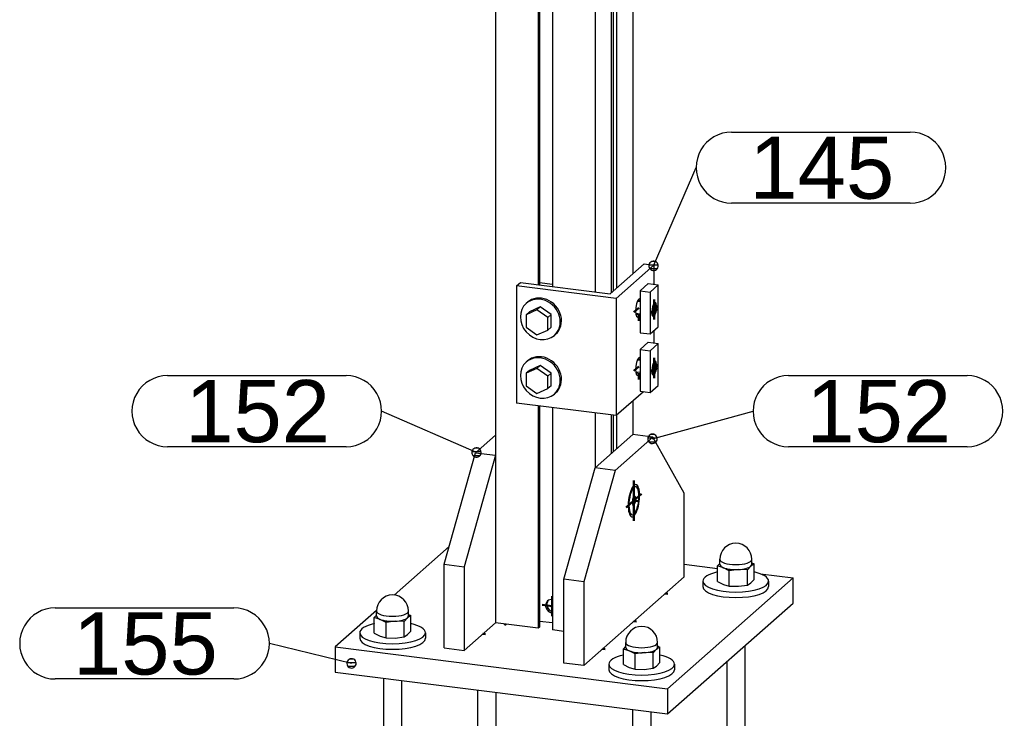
# Model space of a CAD drawing. Header units: millimetres. Extents: x -11 to 409, y -459 to -162.
# Tile 21 of 23: x 282 to 338, y -320 to -280. Entities that reach past the tile are written whole.
import ezdxf
from ezdxf.enums import TextEntityAlignment as Align

# ---------------------------------------------------------------- set-up
doc = ezdxf.new("R2010")
doc.units = ezdxf.units.MM
doc.linetypes.add('STRICHPUNKT2', pattern=[18.5, 10, -4, 0.5, -4])
doc.layers.get('0').update_dxf_attribs({"linetype": 'CONTINUOUS'})
for name, color, linetype in [('DIM49', 4, 'CONTINUOUS'), ('LE_RED', 1, 'CONTINUOUS'), ('TXT_ALL', 7, 'CONTINUOUS')]:
    doc.layers.add(name, color=color, linetype=linetype)
doc.layers.add('LE_ALL', color=7, linetype='CONTINUOUS', lineweight=50)
doc.styles.add('ARIAL', font='arial.ttf')

# ---------------------------------------------------------------- blocks, each defined once
blk = doc.blocks.new('Profiel 60x60_00033', base_point=(312.229, -312.937))
for p, q in [((309.298, -179.065), (309.298, -314.17)), ((317.032, -248.421), (317.032, -294.524)), ((311.707, -248.687), (311.707, -295.143)), ((311.777, -248.696), (311.777, -295.152)), ((312.502, -248.788), (312.502, -295.243)), ((314.911, -249.091), (314.911, -295.546)), ((315.821, -249.206), (315.821, -295.592)), ((315.934, -249.22), (315.934, -295.492)), ((316.121, -249.224), (316.121, -295.327)), ((317.032, -301.689), (317.032, -303.578)), ((311.707, -301.956), (311.707, -314.473)), ((311.777, -301.965), (311.777, -314.411)), ((312.502, -302.056), (312.502, -314.573)), ((314.911, -302.36), (314.911, -305.449)), ((315.821, -302.475), (315.821, -304.646)), ((315.934, -302.489), (315.934, -304.546)), ((316.121, -302.492), (316.121, -304.381)), ((311.707, -314.473), (309.298, -314.17)), ((311.777, -314.411), (311.707, -314.473)), ((312.502, -314.181), (311.777, -314.09)), ((313.143, -314.654), (312.502, -314.573))]:
    blk.add_line(p, q)
for centre, start_param, end_param in [((312.493, -313.237), 3.141593, 5.520887), ((312.564, -313.175), 3.275624, 5.331132), ((312.493, -313.237), 2.333095, 3.141593)]:
    blk.add_ellipse(centre, major_axis=(0.265, -0.3), ratio=0.881917, start_param=start_param, end_param=end_param)
blk = doc.blocks.new('_00035', base_point=(312.502, -313.23))
at = {"layer": 'LE_ALL', "color": 1, "linetype": 'STRICHPUNKT2'}
for p, q in [((312.493, -313.237), (312.493, -312.672)), ((312.493, -313.237), (311.932, -313.167)), ((312.502, -313.23), (312.422, -313.3)), ((312.493, -313.237), (312.493, -313.803))]:
    blk.add_line(p, q, dxfattribs=at)
blk = doc.blocks.new('_00034')
blk.add_blockref('_00035', (312.502, -313.23))
blk = doc.blocks.new('Profiel 60x60_00032')
for name, p in [('Profiel 60x60_00033', (312.229, -312.937)), ('_00034', (0, 0))]:
    blk.add_blockref(name, p)
blk = doc.blocks.new('SHAPE_00999', base_point=(301.186, -316.455))
at = {"layer": 'DIM49', "color": 3}
for p, q in [((284.497, -313.334), (294.56, -313.334)), ((301.186, -316.455), (296.56, -315.334)), ((301.445, -316.418), (300.927, -316.418)), ((300.982, -316.618), (301.39, -316.618)), ((301.298, -316.218), (301.076, -316.218)), ((294.56, -317.334), (284.497, -317.334))]:
    blk.add_line(p, q, dxfattribs=at)
blk.add_lwpolyline([(301.449, -316.449), (301.439, -316.381), (301.411, -316.318), (301.368, -316.265), (301.312, -316.224), (301.248, -316.199), (301.18, -316.192), (301.112, -316.203), (301.049, -316.23), (300.995, -316.274), (300.955, -316.329), (300.93, -316.393), (300.923, -316.461), (300.933, -316.529), (300.961, -316.592), (301.004, -316.646), (301.06, -316.686), (301.124, -316.711), (301.192, -316.718), (301.26, -316.708), (301.323, -316.68), (301.377, -316.637), (301.417, -316.581), (301.442, -316.517)], close=True, dxfattribs=at)
for centre, start_param, end_param in [((284.497, -315.334), 1.570796, 4.712389), ((294.56, -315.334), 4.712389, 7.853982)]:
    blk.add_ellipse(centre, major_axis=(2, 0), ratio=1, start_param=start_param, end_param=end_param, dxfattribs=at)
at = {"layer": 'TXT_ALL', "style": 'ARIAL'}
blk.add_text('155', height=3.5, dxfattribs=at).set_placement((285.497, -315.334), align=Align.MIDDLE_LEFT)
blk = doc.blocks.new('Brede Strip 15x200_00038', base_point=(300.275, -316.941))
for p, q in [((306.691, -309.869), (303.583, -312.61)), ((319.922, -310.876), (321.807, -311.113)), ((326.055, -311.648), (318.984, -317.884)), ((324.231, -311.418), (326.055, -311.648)), ((326.055, -313.062), (326.055, -311.648)), ((318.984, -319.298), (326.055, -313.062)), ((302.598, -313.479), (300.275, -315.527)), ((300.275, -315.527), (318.984, -317.884)), ((300.275, -315.527), (300.275, -316.941)), ((300.275, -316.941), (318.984, -319.298)), ((318.984, -317.884), (318.984, -319.298))]:
    blk.add_line(p, q)
blk.add_blockref('SHAPE_00999', (301.186, -316.455))
blk = doc.blocks.new('_00040', base_point=(308.591, -314.793))
at = {"layer": 'LE_ALL', "color": 1, "linetype": 'STRICHPUNKT2'}
for p, q in [((318.861, -312.524), (319.002, -312.541)), ((309.883, -314.243), (309.803, -314.313)), ((317.094, -314.083), (317.234, -314.1)), ((308.591, -314.793), (308.731, -314.811)), ((315.326, -315.642), (315.466, -315.659))]:
    blk.add_line(p, q, dxfattribs=at)
blk = doc.blocks.new('_00039')
blk.add_blockref('_00040', (308.591, -314.793))
blk = doc.blocks.new('Brede Strip 15x200_00037')
for name, p in [('Brede Strip 15x200_00038', (300.275, -316.941)), ('_00039', (0, 0))]:
    blk.add_blockref(name, p)
blk = doc.blocks.new('Draadstang-M12x140_00044', base_point=(308.291, -317.951))
blk.add_line((309.311, -318.08), (309.311, -322.028))
blk.add_lwpolyline([(308.291, -317.951), (308.291, -322.028)])
blk.add_ellipse((308.801, -322.028), major_axis=(0.51, 0), ratio=0.333333, start_param=3.141593, end_param=6.283185)
blk = doc.blocks.new('Draadstang-M12x140_00043')
blk.add_blockref('Draadstang-M12x140_00044', (308.291, -317.951))
blk = doc.blocks.new('Montage_00042')
blk.add_blockref('Draadstang-M12x140_00043', (0, 0))
blk = doc.blocks.new('Carrosseriering M12 (ISO 7093 _ DIN 9021)_00047', base_point=(315.679, -316.81))
for p, q in [((315.679, -316.499), (315.679, -316.81)), ((319.379, -316.499), (319.379, -316.81))]:
    blk.add_line(p, q)
for centre, start_param, end_param in [((317.529, -316.499), 2.158402, 3.141593), ((317.529, -316.499), 0, 0.98319), ((317.529, -316.499), 3.141593, 6.283185), ((317.529, -316.81), 3.141593, 6.283185)]:
    blk.add_ellipse(centre, major_axis=(1.85, 0), ratio=0.333333, start_param=start_param, end_param=end_param)
blk = doc.blocks.new('Carrosseriering M12 (ISO 7093 _ DIN 9021)_00046')
blk.add_blockref('Carrosseriering M12 (ISO 7093 _ DIN 9021)_00047', (315.679, -316.81))
blk = doc.blocks.new('Hoge dopmoer (DIN 1587)-M12_00049', base_point=(317.674, -315.852))
for p, q in [((316.503, -315.647), (316.629, -315.505)), ((318.555, -315.535), (318.371, -315.662)), ((318.429, -315.556), (318.429, -315.273)), ((318.429, -315.463), (318.555, -315.535)), ((318.555, -316.408), (318.555, -315.535)), ((316.832, -315.746), (316.503, -315.647)), ((316.503, -316.52), (316.503, -315.647)), ((317.161, -315.915), (316.832, -315.746)), ((317.674, -315.852), (317.161, -315.915)), ((317.161, -316.788), (317.161, -315.915)), ((318.371, -315.662), (318.187, -315.859)), ((318.187, -316.732), (318.371, -316.605)), ((318.371, -316.605), (318.555, -316.408))]:
    blk.add_line(p, q)
for points in [[(316.629, -315.556), (316.629, -315.273)], [(317.161, -316.788), (317.674, -316.795), (318.187, -316.732), (318.187, -315.859), (317.674, -315.852)], [(316.503, -316.52), (316.832, -316.689), (317.161, -316.788)]]:
    blk.add_lwpolyline(points)
for start, end in [(90, -180), (0, 90)]:
    blk.add_arc((317.529, -315.273), 0.9, start, end)
for centre, start_param, end_param in [((317.529, -315.273), 3.141593, 6.283185), ((317.529, -315.556), 3.141593, 3.827423), ((317.529, -315.556), 5.921818, 6.283185), ((317.529, -315.556), 3.827423, 4.874621), ((317.529, -315.556), 4.874621, 5.921818)]:
    blk.add_ellipse(centre, major_axis=(0.9, 0), ratio=0.333333, start_param=start_param, end_param=end_param)
blk = doc.blocks.new('Hoge dopmoer (DIN 1587)-M12_00048')
blk.add_blockref('Hoge dopmoer (DIN 1587)-M12_00049', (317.674, -315.852))
blk = doc.blocks.new('Draadstang-M12x140_00051', base_point=(317.019, -319.051))
blk.add_line((318.039, -319.179), (318.039, -328.473))
blk.add_lwpolyline([(317.019, -319.051), (317.019, -328.473)])
blk.add_ellipse((317.529, -328.473), major_axis=(0.51, 0), ratio=0.333333, start_param=3.141593, end_param=6.283185)
blk = doc.blocks.new('Draadstang-M12x140_00050')
blk.add_blockref('Draadstang-M12x140_00051', (317.019, -319.051))
blk = doc.blocks.new('Montage_00045')
for name in ['Hoge dopmoer (DIN 1587)-M12_00048', 'Carrosseriering M12 (ISO 7093 _ DIN 9021)_00046', 'Draadstang-M12x140_00050']:
    blk.add_blockref(name, (0, 0))
blk = doc.blocks.new('Carrosseriering M12 (ISO 7093 _ DIN 9021)_00054', base_point=(320.982, -312.133))
for p, q in [((320.982, -311.822), (320.982, -312.133)), ((324.682, -311.822), (324.682, -312.133))]:
    blk.add_line(p, q)
for centre, start_param, end_param in [((322.832, -311.822), 2.158402, 3.141593), ((322.832, -311.822), 0, 0.98319), ((322.832, -311.822), 3.141593, 6.283185), ((322.832, -312.133), 3.141593, 6.283185)]:
    blk.add_ellipse(centre, major_axis=(1.85, 0), ratio=0.333333, start_param=start_param, end_param=end_param)
blk = doc.blocks.new('Carrosseriering M12 (ISO 7093 _ DIN 9021)_00053')
blk.add_blockref('Carrosseriering M12 (ISO 7093 _ DIN 9021)_00054', (320.982, -312.133))
blk = doc.blocks.new('Hoge dopmoer (DIN 1587)-M12_00056', base_point=(322.978, -311.175))
for p, q in [((321.807, -310.97), (321.932, -310.828)), ((322.136, -311.069), (321.807, -310.97)), ((321.807, -311.843), (321.807, -310.97)), ((322.465, -311.238), (322.136, -311.069)), ((323.674, -310.985), (323.49, -311.182)), ((323.858, -310.858), (323.674, -310.985)), ((323.732, -310.879), (323.732, -310.596)), ((323.732, -310.786), (323.858, -310.858)), ((323.858, -311.731), (323.858, -310.858)), ((322.978, -311.175), (322.465, -311.238)), ((322.465, -312.111), (322.465, -311.238)), ((323.49, -312.055), (323.674, -311.928)), ((323.674, -311.928), (323.858, -311.731))]:
    blk.add_line(p, q)
for points in [[(321.932, -310.879), (321.932, -310.596)], [(322.465, -312.111), (322.978, -312.118), (323.49, -312.055), (323.49, -311.182), (322.978, -311.175)], [(321.807, -311.843), (322.136, -312.012), (322.465, -312.111)]]:
    blk.add_lwpolyline(points)
for start, end in [(90, -180), (0, 90)]:
    blk.add_arc((322.832, -310.596), 0.9, start, end)
for centre, start_param, end_param in [((322.832, -310.596), 3.141593, 6.283185), ((322.832, -310.879), 3.141593, 3.827423), ((322.832, -310.879), 3.827423, 4.874621), ((322.832, -310.879), 4.874621, 5.921818), ((322.832, -310.879), 5.921818, 6.283185)]:
    blk.add_ellipse(centre, major_axis=(0.9, 0), ratio=0.333333, start_param=start_param, end_param=end_param)
blk = doc.blocks.new('Hoge dopmoer (DIN 1587)-M12_00055')
blk.add_blockref('Hoge dopmoer (DIN 1587)-M12_00056', (322.978, -311.175))
blk = doc.blocks.new('Draadstang-M12x140_00058', base_point=(322.322, -316.354))
blk.add_line((323.342, -315.455), (323.342, -323.796))
blk.add_lwpolyline([(322.322, -316.354), (322.322, -323.796)])
blk.add_ellipse((322.832, -323.796), major_axis=(0.51, 0), ratio=0.333333, start_param=3.141593, end_param=6.283185)
blk = doc.blocks.new('Draadstang-M12x140_00057')
blk.add_blockref('Draadstang-M12x140_00058', (322.322, -316.354))
blk = doc.blocks.new('Montage_00052')
for name in ['Hoge dopmoer (DIN 1587)-M12_00055', 'Carrosseriering M12 (ISO 7093 _ DIN 9021)_00053', 'Draadstang-M12x140_00057']:
    blk.add_blockref(name, (0, 0))
blk = doc.blocks.new('Carrosseriering M12 (ISO 7093 _ DIN 9021)_00061', base_point=(301.648, -315.042))
for p, q in [((301.648, -314.731), (301.648, -315.042)), ((305.348, -314.731), (305.348, -315.042))]:
    blk.add_line(p, q)
for centre, start_param, end_param in [((303.498, -314.731), 2.158402, 3.141593), ((303.498, -314.731), 0, 0.98319), ((303.498, -314.731), 3.141593, 6.283185), ((303.498, -315.042), 3.141593, 6.283185)]:
    blk.add_ellipse(centre, major_axis=(1.85, 0), ratio=0.333333, start_param=start_param, end_param=end_param)
blk = doc.blocks.new('Carrosseriering M12 (ISO 7093 _ DIN 9021)_00060')
blk.add_blockref('Carrosseriering M12 (ISO 7093 _ DIN 9021)_00061', (301.648, -315.042))
blk = doc.blocks.new('Hoge dopmoer (DIN 1587)-M12_00063', base_point=(303.643, -314.085))
for p, q in [((302.472, -313.88), (302.598, -313.737)), ((302.801, -313.978), (302.472, -313.88)), ((302.472, -314.752), (302.472, -313.88)), ((304.34, -313.895), (304.156, -314.092)), ((304.523, -313.768), (304.34, -313.895)), ((304.398, -313.788), (304.398, -313.506)), ((304.398, -313.695), (304.523, -313.768)), ((304.523, -314.64), (304.523, -313.768)), ((303.13, -314.148), (302.801, -313.978)), ((303.643, -314.085), (303.13, -314.148)), ((303.13, -315.02), (303.13, -314.148)), ((304.156, -314.964), (304.34, -314.837)), ((304.34, -314.837), (304.523, -314.64))]:
    blk.add_line(p, q)
for points in [[(302.598, -313.788), (302.598, -313.506)], [(303.13, -315.02), (303.643, -315.027), (304.156, -314.964), (304.156, -314.092), (303.643, -314.085)], [(302.472, -314.752), (302.801, -314.921), (303.13, -315.02)]]:
    blk.add_lwpolyline(points)
for start, end in [(90, -180), (0, 90)]:
    blk.add_arc((303.498, -313.506), 0.9, start, end)
for centre, start_param, end_param in [((303.498, -313.506), 3.141593, 6.283185), ((303.498, -313.788), 3.141593, 3.827423), ((303.498, -313.788), 4.874621, 5.921818), ((303.498, -313.788), 5.921818, 6.283185), ((303.498, -313.788), 3.827423, 4.874621)]:
    blk.add_ellipse(centre, major_axis=(0.9, 0), ratio=0.333333, start_param=start_param, end_param=end_param)
blk = doc.blocks.new('Hoge dopmoer (DIN 1587)-M12_00062')
blk.add_blockref('Hoge dopmoer (DIN 1587)-M12_00063', (303.643, -314.085))
blk = doc.blocks.new('Draadstang-M12x140_00065', base_point=(302.988, -317.283))
blk.add_line((304.008, -317.412), (304.008, -326.705))
blk.add_lwpolyline([(302.988, -317.283), (302.988, -326.705)])
blk.add_ellipse((303.498, -326.705), major_axis=(0.51, 0), ratio=0.333333, start_param=3.141593, end_param=6.283185)
blk = doc.blocks.new('Draadstang-M12x140_00064')
blk.add_blockref('Draadstang-M12x140_00065', (302.988, -317.283))
blk = doc.blocks.new('Montage_00059')
for name in ['Hoge dopmoer (DIN 1587)-M12_00062', 'Carrosseriering M12 (ISO 7093 _ DIN 9021)_00060', 'Draadstang-M12x140_00064']:
    blk.add_blockref(name, (0, 0))
blk = doc.blocks.new('Montage voetplaat_00041')
for name in ['Montage_00052', 'Montage_00059', 'Montage_00045', 'Montage_00042']:
    blk.add_blockref(name, (0, 0))
blk = doc.blocks.new('Voetplaat + montage_00036')
for name in ['Brede Strip 15x200_00037', 'Montage voetplaat_00041']:
    blk.add_blockref(name, (0, 0))
blk = doc.blocks.new('SHAPE_00985', base_point=(318.14, -303.814))
at = {"layer": 'DIM49', "color": 3}
for p, q in [((325.803, -300.257), (335.867, -300.257)), ((318.14, -303.814), (323.803, -302.257)), ((318.399, -303.777), (317.882, -303.777)), ((318.251, -303.577), (318.03, -303.577)), ((317.937, -303.977), (318.344, -303.977)), ((335.867, -304.257), (325.803, -304.257))]:
    blk.add_line(p, q, dxfattribs=at)
blk.add_lwpolyline([(317.913, -303.947), (317.955, -304.001), (318.01, -304.043), (318.074, -304.069), (318.142, -304.077), (318.21, -304.068), (318.273, -304.041), (318.328, -303.999), (318.369, -303.944), (318.395, -303.881), (318.404, -303.812), (318.394, -303.744), (318.367, -303.681), (318.325, -303.627), (318.27, -303.585), (318.207, -303.559), (318.139, -303.551), (318.07, -303.56), (318.007, -303.587), (317.953, -303.629), (317.911, -303.684), (317.886, -303.748), (317.877, -303.816), (317.886, -303.884)], close=True, dxfattribs=at)
for centre, start_param, end_param in [((325.803, -302.257), 1.570796, 4.712389), ((335.867, -302.257), 4.712389, 7.853982)]:
    blk.add_ellipse(centre, major_axis=(2, 0), ratio=1, start_param=start_param, end_param=end_param, dxfattribs=at)
at = {"layer": 'TXT_ALL', "style": 'ARIAL'}
blk.add_text('152', height=3.5, dxfattribs=at).set_placement((326.803, -302.257), align=Align.MIDDLE_LEFT)
blk = doc.blocks.new('Plaatwerk D_ 12_00077', base_point=(317.094, -306.434))
blk.add_line((318.154, -303.719), (317.032, -303.578))
blk.add_lwpolyline([(319.922, -311.588), (319.922, -306.874), (318.154, -303.719), (316.033, -305.59), (314.265, -311.863), (314.265, -316.577)], close=True)
for points in [[(316.033, -305.59), (314.911, -305.449), (317.032, -303.578)], [(314.265, -311.863), (313.143, -311.722), (314.911, -305.449)], [(314.265, -316.577), (313.143, -316.436), (313.143, -311.722)]]:
    blk.add_lwpolyline(points)
for start_param, end_param in [(3.50296, 5.921818), (5.921818, 9.786145)]:
    blk.add_ellipse((317.094, -307.294), major_axis=(-0.114, -0.905), ratio=0.333333, start_param=start_param, end_param=end_param)
blk.add_blockref('SHAPE_00985', (318.14, -303.814))
blk = doc.blocks.new('_00079', base_point=(317.374, -307.33))
at = {"layer": 'LE_ALL', "color": 1, "linetype": 'STRICHPUNKT2'}
for p, q in [((317.094, -307.294), (317.094, -306.151)), ((317.094, -307.294), (317.522, -306.916)), ((317.094, -307.294), (316.665, -307.673)), ((317.374, -307.33), (317.005, -307.283)), ((317.094, -307.294), (317.094, -308.438))]:
    blk.add_line(p, q, dxfattribs=at)
blk = doc.blocks.new('_00078')
blk.add_blockref('_00079', (317.374, -307.33))
blk = doc.blocks.new('Plaatwerk D_ 12_00076')
for name, p in [('Plaatwerk D_ 12_00077', (317.094, -306.434)), ('_00078', (0, 0))]:
    blk.add_blockref(name, p)
blk = doc.blocks.new('SHAPE_00989', base_point=(308.23, -304.587))
at = {"layer": 'DIM49', "color": 3}
for p, q in [((290.82, -300.257), (300.883, -300.257)), ((308.23, -304.587), (302.883, -302.257)), ((300.883, -304.257), (290.82, -304.257)), ((308.34, -304.349), (308.122, -304.349)), ((308.49, -304.549), (307.97, -304.549)), ((308.023, -304.749), (308.438, -304.749))]:
    blk.add_line(p, q, dxfattribs=at)
blk.add_lwpolyline([(308.491, -304.627), (308.492, -304.558), (308.475, -304.491), (308.442, -304.431), (308.394, -304.382), (308.335, -304.346), (308.269, -304.327), (308.201, -304.326), (308.134, -304.342), (308.074, -304.376), (308.024, -304.423), (307.989, -304.482), (307.97, -304.548), (307.969, -304.617), (307.985, -304.684), (308.018, -304.744), (308.066, -304.793), (308.125, -304.829), (308.191, -304.848), (308.26, -304.849), (308.327, -304.833), (308.387, -304.799), (308.436, -304.752), (308.472, -304.693)], close=True, dxfattribs=at)
for centre, start_param, end_param in [((290.82, -302.257), 1.570796, 4.712389), ((300.883, -302.257), 4.712389, 7.853982)]:
    blk.add_ellipse(centre, major_axis=(2, 0), ratio=1, start_param=start_param, end_param=end_param, dxfattribs=at)
at = {"layer": 'TXT_ALL', "style": 'ARIAL'}
blk.add_text('152', height=3.5, dxfattribs=at).set_placement((291.82, -302.257), align=Align.MIDDLE_LEFT)
blk = doc.blocks.new('Plaatwerk D_ 12_00081', base_point=(306.408, -315.587))
for p, q in [((309.298, -304.741), (307.53, -311.015)), ((308.176, -304.6), (309.298, -304.741)), ((306.408, -310.873), (307.53, -311.015)), ((307.53, -311.015), (307.53, -315.729)), ((307.53, -315.729), (309.298, -314.17)), ((306.408, -315.587), (307.53, -315.729))]:
    blk.add_line(p, q)
blk.add_lwpolyline([(306.408, -315.587), (306.408, -310.873), (308.176, -304.6), (309.298, -303.61)])
blk.add_blockref('SHAPE_00989', (308.23, -304.587))
blk = doc.blocks.new('Plaatwerk D_ 12_00080')
blk.add_blockref('Plaatwerk D_ 12_00081', (306.408, -315.587))
blk = doc.blocks.new('Verzonken kopbout (DIN 7991_ISO 10642)-M8x20_00098', base_point=(317.005, -307.236))
for p, q in [((317.075, -307.067), (317.182, -307.08)), ((317.005, -307.33), (317.182, -307.353)), ((316.904, -308.077), (316.994, -308.088))]:
    blk.add_line(p, q)
blk.add_lwpolyline([(317.104, -306.489), (317.194, -306.501)])
blk.add_lwpolyline([(317.005, -307.236), (317.005, -307.509), (317.094, -307.567), (317.182, -307.353), (317.182, -307.08), (317.094, -307.022)], close=True)
for centre, start_param, end_param in [((317.094, -307.294), 3.141593, 6.283185), ((317.094, -307.294), 0, 3.141593), ((317.004, -307.283), 3.141593, 3.418879), ((317.004, -307.283), 6.005899, 6.283185)]:
    blk.add_ellipse(centre, major_axis=(-0.1, -0.794), ratio=0.333333, start_param=start_param, end_param=end_param)
blk = doc.blocks.new('Verzonken kopbout (DIN 7991_ISO 10642)-M8x20_00097')
blk.add_blockref('Verzonken kopbout (DIN 7991_ISO 10642)-M8x20_00098', (317.005, -307.236))
blk = doc.blocks.new('Montage baluster_00096')
blk.add_blockref('Verzonken kopbout (DIN 7991_ISO 10642)-M8x20_00097', (0, 0))
blk = doc.blocks.new('Schoren + montage_00075')
for name in ['Plaatwerk D_ 12_00080', 'Plaatwerk D_ 12_00076', 'Montage baluster_00096']:
    blk.add_blockref(name, (0, 0))
blk = doc.blocks.new('SHAPE_00991', base_point=(318.203, -294.076))
at = {"layer": 'DIM49', "color": 3}
for p, q in [((322.599, -286.545), (332.662, -286.545)), ((318.203, -294.076), (320.599, -288.545)), ((332.662, -290.545), (322.599, -290.545)), ((318.313, -293.837), (318.094, -293.837)), ((318.462, -294.037), (317.942, -294.037)), ((318.41, -294.237), (317.996, -294.237))]:
    blk.add_line(p, q, dxfattribs=at)
blk.add_lwpolyline([(318.164, -294.336), (318.233, -294.337), (318.3, -294.321), (318.36, -294.287), (318.409, -294.24), (318.444, -294.181), (318.463, -294.114), (318.464, -294.046), (318.448, -293.979), (318.414, -293.919), (318.366, -293.87), (318.307, -293.834), (318.241, -293.815), (318.173, -293.814), (318.106, -293.831), (318.046, -293.864), (317.997, -293.912), (317.961, -293.971), (317.942, -294.037), (317.941, -294.106), (317.958, -294.173), (317.991, -294.233), (318.039, -294.282), (318.098, -294.317)], close=True, dxfattribs=at)
for centre, start_param, end_param in [((322.599, -288.545), 1.570796, 4.712389), ((332.662, -288.545), 4.712389, 7.853982)]:
    blk.add_ellipse(centre, major_axis=(2, 0), ratio=1, start_param=start_param, end_param=end_param, dxfattribs=at)
at = {"layer": 'TXT_ALL', "style": 'ARIAL'}
blk.add_text('145', height=3.5, dxfattribs=at).set_placement((323.599, -288.545), align=Align.MIDDLE_LEFT)
blk = doc.blocks.new('Hoeklijn 60x60x6_00197', base_point=(317.44, -295.917))
for p, q in [((318.223, -294.039), (316.102, -295.91)), ((310.489, -295.203), (310.489, -301.803)), ((316.102, -295.91), (316.102, -302.51)), ((318.223, -297.716), (318.223, -298.416)), ((317.63, -301.162), (316.102, -302.51)), ((316.102, -302.51), (310.489, -301.803))]:
    blk.add_line(p, q)
blk.add_lwpolyline([(316.102, -295.91), (310.489, -295.203), (310.701, -295.016), (315.752, -295.652), (317.662, -293.969), (318.223, -294.039), (318.223, -295.117)])
for centre, start_param, end_param in [((317.374, -296.438), 3.141593, 6.283185), ((317.374, -296.438), 0, 0.739301), ((317.374, -299.737), 3.141593, 6.283185), ((317.374, -299.737), 0, 0.739301)]:
    blk.add_ellipse(centre, major_axis=(-0.066, -0.521), ratio=0.333333, start_param=start_param, end_param=end_param)
blk.add_blockref('SHAPE_00991', (318.203, -294.076))
blk = doc.blocks.new('_00199', base_point=(317.374, -300.123))
at = {"layer": 'LE_ALL', "color": 1, "linetype": 'STRICHPUNKT2'}
for p, q in [((317.374, -296.438), (317.096, -296.683)), ((317.374, -296.823), (317.374, -297.18)), ((317.374, -299.737), (317.096, -299.983)), ((317.374, -300.123), (317.374, -300.48))]:
    blk.add_line(p, q, dxfattribs=at)
blk = doc.blocks.new('_00198')
blk.add_blockref('_00199', (317.374, -300.123))
blk = doc.blocks.new('Hoeklijn 60x60x6_00196')
for name, p in [('Hoeklijn 60x60x6_00197', (317.44, -295.917)), ('_00198', (0, 0))]:
    blk.add_blockref(name, p)
blk = doc.blocks.new('1011-2 Moerblok M8 SMALL_00202', base_point=(318.184, -296.925))
for p, q in [((317.902, -295.076), (317.443, -295.482)), ((317.443, -295.482), (318.004, -295.552)), ((317.902, -295.076), (318.464, -295.147)), ((318.464, -295.147), (318.004, -295.552)), ((318.004, -295.552), (318.004, -297.909)), ((318.464, -297.504), (318.464, -295.147)), ((318.004, -297.909), (318.464, -297.504))]:
    blk.add_line(p, q)
blk.add_lwpolyline([(317.443, -295.482), (317.443, -297.839), (318.004, -297.909)])
at = {"layer": 'LE_RED'}
for start_param, end_param in [(3.141593, 3.765982), (1.932163, 3.141593), (0, 1.932163), (5.336778, 6.283185)]:
    blk.add_ellipse((318.234, -296.528), major_axis=(-0.05, -0.397), ratio=0.333333, start_param=start_param, end_param=end_param, dxfattribs=at)
blk = doc.blocks.new('DIN 13-M8_00204', base_point=(318.276, -296.191))
for start_param, end_param in [(3.141593, 6.283185), (6.283185, 9.424778)]:
    blk.add_ellipse((318.234, -296.528), major_axis=(-0.043, -0.337), ratio=0.333333, start_param=start_param, end_param=end_param)
at = {"layer": 'LE_RED'}
for start_param, end_param in [(3.141593, 3.765982), (1.932163, 3.141593), (0, 1.932163), (5.336778, 6.283185)]:
    blk.add_ellipse((318.234, -296.528), major_axis=(-0.05, -0.397), ratio=0.333333, start_param=start_param, end_param=end_param, dxfattribs=at)
blk = doc.blocks.new('DIN 13-M8_00203')
blk.add_blockref('DIN 13-M8_00204', (318.276, -296.191))
blk = doc.blocks.new('_00206', base_point=(318.421, -296.552))
at = {"layer": 'LE_ALL', "color": 1, "linetype": 'STRICHPUNKT2'}
for p, q in [((318.234, -296.528), (318.234, -295.962)), ((318.234, -296.528), (318.022, -296.715)), ((318.421, -296.552), (318.178, -296.521)), ((318.234, -296.528), (318.446, -296.341)), ((318.234, -296.528), (318.234, -297.094))]:
    blk.add_line(p, q, dxfattribs=at)
blk = doc.blocks.new('_00205')
blk.add_blockref('_00206', (318.421, -296.552))
blk = doc.blocks.new('1011-2 Moerblok M8 SMALL_00201')
for name, p in [('1011-2 Moerblok M8 SMALL_00202', (318.184, -296.925)), ('_00205', (0, 0)), ('DIN 13-M8_00203', (0, 0))]:
    blk.add_blockref(name, p)
blk = doc.blocks.new('Zeskant tapbout-M8x16 (DIN 933)_00208', base_point=(318.247, -296.198))
blk.add_ellipse((318.178, -296.521), major_axis=(-0.043, -0.337), ratio=0.333333, start_param=0.252233, end_param=2.889359)
blk = doc.blocks.new('GEWINDE_00210', base_point=(317.321, -296.01))
for p, q in [((317.321, -296.01), (317.443, -296.025)), ((317.208, -296.802), (317.443, -296.832))]:
    blk.add_line(p, q)
at = {"layer": 'LE_RED'}
for p, q in [((317.292, -296.067), (317.443, -296.086)), ((317.197, -296.74), (317.443, -296.771))]:
    blk.add_line(p, q, dxfattribs=at)
blk = doc.blocks.new('GEWINDE_00209')
blk.add_blockref('GEWINDE_00210', (317.321, -296.01))
blk = doc.blocks.new('Zeskant tapbout-M8x16 (DIN 933)_00207')
for name, p in [('GEWINDE_00209', (0, 0)), ('Zeskant tapbout-M8x16 (DIN 933)_00208', (318.247, -296.198))]:
    blk.add_blockref(name, p)
blk = doc.blocks.new('Montage scherm_00200')
for name in ['1011-2 Moerblok M8 SMALL_00201', 'Zeskant tapbout-M8x16 (DIN 933)_00207']:
    blk.add_blockref(name, (0, 0))
blk = doc.blocks.new('1011-2 Moerblok M8 SMALL_00213', base_point=(318.184, -300.225))
for p, q in [((317.902, -298.376), (317.443, -298.781)), ((317.443, -298.781), (318.004, -298.852)), ((317.902, -298.376), (318.464, -298.447)), ((318.464, -298.447), (318.004, -298.852)), ((318.004, -298.852), (318.004, -301.209)), ((318.464, -300.804), (318.464, -298.447)), ((318.004, -301.209), (318.464, -300.804))]:
    blk.add_line(p, q)
blk.add_lwpolyline([(317.443, -298.781), (317.443, -301.138), (318.004, -301.209)])
at = {"layer": 'LE_RED'}
for start_param, end_param in [(3.141593, 3.765982), (1.932163, 3.141593), (0, 1.932163), (5.336778, 6.283185)]:
    blk.add_ellipse((318.234, -299.828), major_axis=(-0.05, -0.397), ratio=0.333333, start_param=start_param, end_param=end_param, dxfattribs=at)
blk = doc.blocks.new('DIN 13-M8_00215', base_point=(318.276, -299.491))
for start_param, end_param in [(3.141593, 6.283185), (0, 3.141593)]:
    blk.add_ellipse((318.234, -299.828), major_axis=(-0.043, -0.337), ratio=0.333333, start_param=start_param, end_param=end_param)
at = {"layer": 'LE_RED'}
for start_param, end_param in [(3.141593, 3.765982), (1.932163, 3.141593), (0, 1.932163), (5.336778, 6.283185)]:
    blk.add_ellipse((318.234, -299.828), major_axis=(-0.05, -0.397), ratio=0.333333, start_param=start_param, end_param=end_param, dxfattribs=at)
blk = doc.blocks.new('DIN 13-M8_00214')
blk.add_blockref('DIN 13-M8_00215', (318.276, -299.491))
blk = doc.blocks.new('_00217', base_point=(318.421, -299.851))
at = {"layer": 'LE_ALL', "color": 1, "linetype": 'STRICHPUNKT2'}
for p, q in [((318.234, -299.828), (318.234, -299.262)), ((318.234, -299.828), (318.022, -300.015)), ((318.421, -299.851), (318.178, -299.821)), ((318.234, -299.828), (318.446, -299.641)), ((318.234, -299.828), (318.234, -300.394))]:
    blk.add_line(p, q, dxfattribs=at)
blk = doc.blocks.new('_00216')
blk.add_blockref('_00217', (318.421, -299.851))
blk = doc.blocks.new('1011-2 Moerblok M8 SMALL_00212')
for name, p in [('1011-2 Moerblok M8 SMALL_00213', (318.184, -300.225)), ('_00216', (0, 0)), ('DIN 13-M8_00214', (0, 0))]:
    blk.add_blockref(name, p)
blk = doc.blocks.new('Zeskant tapbout-M8x16 (DIN 933)_00219', base_point=(318.247, -299.498))
blk.add_ellipse((318.178, -299.821), major_axis=(-0.043, -0.337), ratio=0.333333, start_param=0.252233, end_param=2.889359)
blk = doc.blocks.new('GEWINDE_00221', base_point=(317.321, -299.31))
for p, q in [((317.321, -299.31), (317.443, -299.325)), ((317.208, -300.102), (317.443, -300.131))]:
    blk.add_line(p, q)
at = {"layer": 'LE_RED'}
for p, q in [((317.292, -299.367), (317.443, -299.386)), ((317.197, -300.04), (317.443, -300.071))]:
    blk.add_line(p, q, dxfattribs=at)
blk = doc.blocks.new('GEWINDE_00220')
blk.add_blockref('GEWINDE_00221', (317.321, -299.31))
blk = doc.blocks.new('Zeskant tapbout-M8x16 (DIN 933)_00218')
for name, p in [('GEWINDE_00220', (0, 0)), ('Zeskant tapbout-M8x16 (DIN 933)_00219', (318.247, -299.498))]:
    blk.add_blockref(name, p)
blk = doc.blocks.new('Montage scherm_00211')
for name in ['1011-2 Moerblok M8 SMALL_00212', 'Zeskant tapbout-M8x16 (DIN 933)_00218']:
    blk.add_blockref(name, (0, 0))
blk = doc.blocks.new('Carrosseriering M8 (ISO 7093 _ DIN 9021)_00224', base_point=(312.686, -301.23))
for p, q in [((311.028, -299.492), (311.098, -299.43)), ((312.615, -301.292), (312.686, -301.23))]:
    blk.add_line(p, q)
for centre, start_param, end_param in [((311.821, -300.392), 6.283185, 9.424778), ((311.892, -300.33), 0, 3.141593), ((311.821, -300.392), 3.141593, 6.283185)]:
    blk.add_ellipse(centre, major_axis=(0.794, -0.9), ratio=0.881917, start_param=start_param, end_param=end_param)
blk = doc.blocks.new('Carrosseriering M8 (ISO 7093 _ DIN 9021)_00223')
blk.add_blockref('Carrosseriering M8 (ISO 7093 _ DIN 9021)_00224', (312.686, -301.23))
blk = doc.blocks.new('Zeskant tapbout-M8x18 (DIN 933)_00226', base_point=(311.213, -299.962))
for p, q in [((311.634, -299.85), (311.026, -300.127)), ((311.213, -299.962), (311.026, -300.127)), ((311.821, -299.684), (311.213, -299.962)), ((311.821, -299.684), (311.634, -299.85)), ((312.242, -300.28), (311.634, -299.85)), ((312.429, -300.115), (311.821, -299.684)), ((311.026, -300.127), (311.026, -300.834)), ((312.429, -300.115), (312.242, -300.28)), ((312.242, -300.988), (312.242, -300.28)), ((312.429, -300.822), (312.429, -300.115)), ((311.026, -300.834), (311.634, -301.265)), ((311.634, -301.265), (312.242, -300.988)), ((312.429, -300.822), (312.242, -300.988))]:
    blk.add_line(p, q)
blk = doc.blocks.new('Zeskant tapbout-M8x18 (DIN 933)_00225')
blk.add_blockref('Zeskant tapbout-M8x18 (DIN 933)_00226', (311.213, -299.962))
blk = doc.blocks.new('Montage baluster_00222')
for name in ['Carrosseriering M8 (ISO 7093 _ DIN 9021)_00223', 'Zeskant tapbout-M8x18 (DIN 933)_00225']:
    blk.add_blockref(name, (0, 0))
blk = doc.blocks.new('1011 Moerblok M8_00229', base_point=(312.502, -295.122))
blk.add_line((312.502, -295.122), (311.777, -295.031))
blk = doc.blocks.new('1011 Moerblok M8_00228')
blk.add_blockref('1011 Moerblok M8_00229', (312.502, -295.122))
blk = doc.blocks.new('Carrosseriering M8 (ISO 7093 _ DIN 9021)_00231', base_point=(312.686, -297.93))
for p, q in [((311.028, -296.192), (311.098, -296.13)), ((312.615, -297.992), (312.686, -297.93))]:
    blk.add_line(p, q)
for centre, start_param, end_param in [((311.821, -297.092), 6.283185, 9.424778), ((311.892, -297.03), 0, 3.141593), ((311.821, -297.092), 3.141593, 6.283185)]:
    blk.add_ellipse(centre, major_axis=(0.794, -0.9), ratio=0.881917, start_param=start_param, end_param=end_param)
blk = doc.blocks.new('Carrosseriering M8 (ISO 7093 _ DIN 9021)_00230')
blk.add_blockref('Carrosseriering M8 (ISO 7093 _ DIN 9021)_00231', (312.686, -297.93))
blk = doc.blocks.new('Zeskant tapbout-M8x18 (DIN 933)_00233', base_point=(311.213, -296.662))
for p, q in [((311.634, -296.55), (311.026, -296.827)), ((311.213, -296.662), (311.026, -296.827)), ((311.821, -296.385), (311.213, -296.662)), ((311.821, -296.385), (311.634, -296.55)), ((312.242, -296.98), (311.634, -296.55)), ((312.429, -296.815), (311.821, -296.385)), ((311.026, -296.827), (311.026, -297.535)), ((312.429, -296.815), (312.242, -296.98)), ((312.242, -297.688), (312.242, -296.98)), ((312.429, -297.523), (312.429, -296.815)), ((311.026, -297.535), (311.634, -297.965)), ((311.634, -297.965), (312.242, -297.688)), ((312.429, -297.523), (312.242, -297.688))]:
    blk.add_line(p, q)
blk = doc.blocks.new('Zeskant tapbout-M8x18 (DIN 933)_00232')
blk.add_blockref('Zeskant tapbout-M8x18 (DIN 933)_00233', (311.213, -296.662))
blk = doc.blocks.new('Montage baluster_00227')
for name in ['1011 Moerblok M8_00228', 'Carrosseriering M8 (ISO 7093 _ DIN 9021)_00230', 'Zeskant tapbout-M8x18 (DIN 933)_00232']:
    blk.add_blockref(name, (0, 0))
blk = doc.blocks.new('Bevestigingshoeklijn_00195')
for name in ['Hoeklijn 60x60x6_00196', 'Montage baluster_00227', 'Montage scherm_00200', 'Montage scherm_00211', 'Montage baluster_00222']:
    blk.add_blockref(name, (0, 0))
blk = doc.blocks.new('Losse delen_00116')
blk.add_blockref('Bevestigingshoeklijn_00195', (0, 0))
blk = doc.blocks.new('Eind koker_00031')
for name in ['Profiel 60x60_00032', 'Losse delen_00116', 'Schoren + montage_00075', 'Voetplaat + montage_00036']:
    blk.add_blockref(name, (0, 0))
blk = doc.blocks.new('_A3D0003_00030')
blk.add_blockref('Eind koker_00031', (0, 0))
blk = doc.blocks.new('_ANS0003_00029')
blk.add_blockref('_A3D0003_00030', (0, 0))

msp = doc.modelspace()

# ---------------------------------------------------------------- block references
msp.add_blockref('_ANS0003_00029', (0, 0))

doc.saveas('drawing.dxf')
